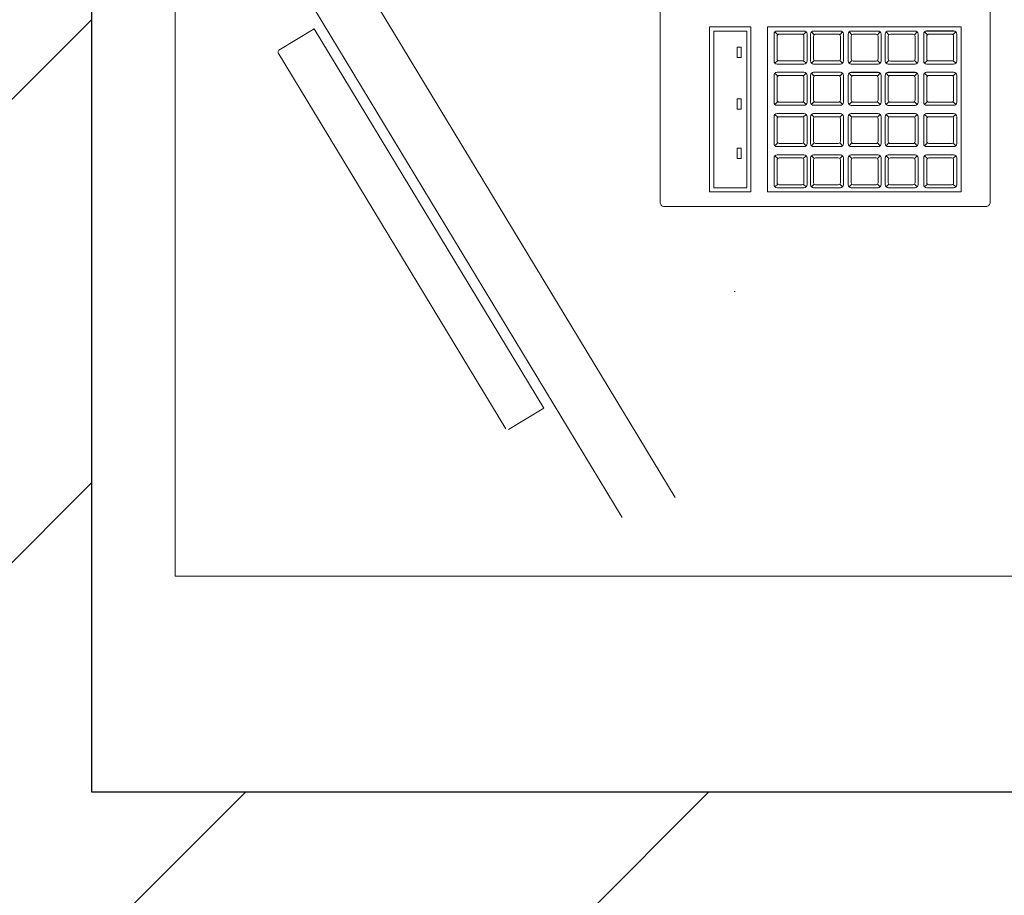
# Model space of a CAD drawing. Header units: millimetres. Extents: x 26866 to 1024070, y -428191 to 408885.
# Tile 71 of 248: x 184175 to 184652, y 365761 to 366186. Entities that reach past the tile are written whole.
import ezdxf

# ---------------------------------------------------------------- set-up
doc = ezdxf.new("R2010")
doc.units = ezdxf.units.MM
doc.header["$LTSCALE"] = 2
doc.linetypes.add('DASHED', pattern=[19.05, 12.7, -6.35])
for name, color, linetype, lineweight in [('0_OPIS', 7, 'Continuous', 13), ('3DPLAN_A_TABELKA POMIESZCZEŃ', 7, 'Continuous', 0), ('A_KRESKOWANIE', 9, 'Continuous', 0), ('Opisy', 7, 'Continuous', 13)]:
    doc.layers.add(name, color=color, linetype=linetype, lineweight=lineweight)
for name, color, linetype in [('3DPLAN_A_KRESKOWANIE 1', 253, 'Continuous'), ('3DPLAN_A_OPIS', 8, 'Continuous'), ('3DPLAN_K_NOŚNA', 7, 'Continuous')]:
    doc.layers.add(name, color=color, linetype=linetype)
doc.layers.add('FURNITURE ZD 1 500', color=7, linetype='Continuous', lineweight=13, true_color=0x9fa8a5)
doc.styles.add('ARIAL', font='arial.ttf')

# ---------------------------------------------------------------- blocks, each defined once
blk = doc.blocks.new('parterr')
at = {"layer": '3DPLAN_A_KRESKOWANIE 1'}
h = blk.add_hatch(dxfattribs=at)
h.set_pattern_fill('ANSI31', color=256, scale=5, style=0)
h.set_pattern_definition([(45, (28281.13, -31178.053), (-11.22532, 11.22532), [])])
h.paths.add_polyline_path([(27531.985, -28228.889), (27531.985, -28218.889), (27420.985, -28218.889), (27420.985, -28006.889), (27456.985, -28006.889), (27456.985, -27805.889), (26774.485, -27805.889), (26774.485, -27888.889), (26825.985, -27888.889), (26825.985, -27851.889), (27410.985, -27851.889), (27410.985, -28133.889), (27387.985, -28133.889), (27387.985, -28139.889), (27410.985, -28139.889), (27410.985, -28286.889), (27426.985, -28286.889), (27426.985, -28228.889)])
h.paths.add_polyline_path([(27626.985, -27863.889), (27769.985, -27863.889), (27769.985, -27805.889), (27626.985, -27805.889)])
h.paths.add_polyline_path([(27631.985, -28218.889), (27631.985, -28228.889), (27648.985, -28228.889), (27648.985, -28462.889), (27694.985, -28462.889), (27694.985, -28426.889), (27667.985, -28426.889), (27667.985, -28237.889), (27979.985, -28237.889), (27979.985, -28426.889), (27784.985, -28426.889), (27784.985, -28541.889), (27801.985, -28541.889), (27801.985, -28461.889), (27937.985, -28461.889), (27937.985, -28505.889), (28030.985, -28505.889), (28030.985, -28463.889), (28076.985, -28463.889), (28076.985, -28434.889), (28070.985, -28434.889), (28070.985, -28421.889), (28057.985, -28421.889), (28057.985, -27857.889), (28067.985, -27857.889), (28067.985, -27794.889), (28073.985, -27794.889), (28073.985, -27747.889), (28027.485, -27747.889), (28027.485, -27805.889), (27939.985, -27805.889), (27939.985, -27933.889), (27975.985, -27933.889), (27975.985, -28218.889)])
h.paths.add_polyline_path([(26774.485, -28063.889), (26774.485, -28175.389), (26826.985, -28175.389), (26826.985, -28139.889), (27297.985, -28139.889), (27297.985, -28133.889), (26825.985, -28133.889), (26825.985, -28063.889)])
h.paths.add_polyline_path([(27410.985, -28376.889), (27410.985, -28408.889), (27393.985, -28408.889), (27393.985, -28418.889), (26826.985, -28418.889), (26826.985, -28350.389), (26774.485, -28350.389), (26774.485, -28429.889), (26562.485, -28429.889), (26562.485, -28493.889), (26595.985, -28493.889), (26595.985, -28452.889), (26776.985, -28452.889), (26776.985, -28490.889), (26826.985, -28490.889), (26826.985, -28455.889), (27384.065, -28455.809), (27401.985, -28455.809), (27401.985, -28523.889), (27426.985, -28523.889), (27426.985, -28487.138), (27424.985, -28487.218), (27425.065, -28485.138), (27426.985, -28485.058), (27426.985, -28479.558), (27425.403, -28479.558), (27425.965, -28479.934), (27424.985, -28479.558), (27424.985, -28411.758), (27426.985, -28411.758), (27426.985, -28411.298), (27424.985, -28411.378), (27425.065, -28409.298), (27426.985, -28409.218), (27426.985, -28376.889)])
h.paths.add_polyline_path([(27341.985, -28709.889), (26826.985, -28709.889), (26826.985, -28670.889), (26776.985, -28670.889), (26776.985, -28709.889), (26595.985, -28709.889), (26595.985, -28673.889), (26562.485, -28673.889), (26562.485, -28763.889), (26781.485, -28763.889), (26781.485, -28800.889), (26837.985, -28800.889), (26837.985, -28746.889), (27391.985, -28746.889), (27391.985, -28790.889), (27411.495, -28790.889), (27399.246, -28679.889), (27341.985, -28679.889)])
h.paths.add_polyline_path([(26781.485, -29070.889), (26781.485, -29384.889), (27480.84, -29384.889), (27480.84, -29301.889), (27411.84, -29301.889), (27411.84, -28913.889), (27510.985, -28913.889), (27510.985, -28896.889), (27411.985, -28896.889), (27411.985, -28889.889), (27391.985, -28889.889), (27391.985, -29317.889), (26837.985, -29317.889), (26837.985, -29070.889)])
h.paths.add_polyline_path([(27653.84, -29384.889), (27783.84, -29384.889), (27783.84, -29301.889), (27725.84, -29301.889), (27725.84, -28870.889), (27709.985, -28870.889), (27709.985, -28896.889), (27609.985, -28896.889), (27609.985, -28913.889), (27709.84, -28913.889), (27709.84, -29301.889), (27653.84, -29301.889)])
h.paths.add_polyline_path([(28104.985, -29384.889), (28104.985, -29319.889), (28049.985, -29319.889), (28049.985, -29041.889), (28096.985, -29041.889), (28096.985, -28933.889), (28049.985, -28933.889), (28049.985, -28849.889), (28076.985, -28849.889), (28076.985, -28716.889), (28030.985, -28716.889), (28030.985, -28683.889), (27937.985, -28683.889), (27937.985, -28715.889), (27801.985, -28715.889), (27801.985, -28691.889), (27784.985, -28691.889), (27784.985, -28715.889), (27685.985, -28715.889), (27685.985, -28746.889), (27709.985, -28746.889), (27709.985, -28772.889), (27725.84, -28772.889), (27725.84, -28731.889), (27994.84, -28731.889), (27994.84, -28790.889), (27952.84, -28790.889), (27952.84, -28922.889), (27994.84, -28922.889), (27994.84, -29301.889), (27956.84, -29301.889), (27956.84, -29384.889)])
h.paths.add_polyline_path([(28444.971, -27794.889), (28444.971, -27747.889), (28199.985, -27747.889), (28199.985, -27794.889)])
h.paths.add_polyline_path([(28921.985, -28467.889), (29077.985, -28467.889), (29077.985, -28435.889), (28960.985, -28435.889), (28960.985, -27867.889), (29010.985, -27867.889), (29010.985, -27805.889), (28878.985, -27805.889), (28878.985, -27866.889), (28932.985, -27866.889), (28932.985, -28435.889), (28921.985, -28435.889)])
h.paths.add_polyline_path([(29185.985, -27867.889), (29308.985, -27867.889), (29308.985, -27805.889), (29185.985, -27805.889)])
h.paths.add_polyline_path([(29483.985, -27867.889), (29607.985, -27867.889), (29607.985, -27805.889), (29483.985, -27805.889)])
h.paths.add_polyline_path([(29782.985, -27867.889), (29903.985, -27867.889), (29903.985, -27805.889), (29782.985, -27805.889)])
h.paths.add_polyline_path([(30078.985, -27867.889), (30205.985, -27867.889), (30205.985, -27805.889), (30078.985, -27805.889)])
h.paths.add_polyline_path([(29866.985, -28490.889), (29866.985, -28439.889), (30420.985, -28439.889), (30420.985, -28504.889), (30467.985, -28504.889), (30467.985, -28441.889), (30494.985, -28441.889), (30494.985, -28420.889), (30467.985, -28420.889), (30467.985, -27862.889), (30500.985, -27862.889), (30500.985, -27805.889), (30380.985, -27805.889), (30380.985, -27867.889), (30454.985, -27867.889), (30454.985, -28420.889), (29450.985, -28420.889), (29450.985, -28435.889), (29331.985, -28435.889), (29331.985, -28420.889), (29227.985, -28420.889), (29227.985, -28435.889), (29207.985, -28435.889), (29207.985, -28467.889), (29230.985, -28467.889), (29230.985, -28496.889), (29276.985, -28496.889), (29276.985, -28467.889), (29827.985, -28467.889), (29827.985, -28490.889)])
h.paths.add_polyline_path([(30792.985, -27805.889), (30675.985, -27805.889), (30675.985, -27862.889), (30792.985, -27862.889)])
h.paths.add_polyline_path([(31618.985, -27862.889), (31618.985, -27970.889), (31677.485, -27970.889), (31677.485, -27805.889), (30967.985, -27805.889), (30967.985, -27862.889)])
h.paths.add_polyline_path([(30691.985, -28522.889), (30691.985, -28438.889), (31026.985, -28438.889), (31026.985, -28712.889), (30892.985, -28712.889), (30892.985, -28746.889), (31014.985, -28746.889), (31014.985, -28802.889), (31047.985, -28802.889), (31047.985, -28747.889), (31069.985, -28747.889), (31069.985, -28744.889), (31443.985, -28744.889), (31443.985, -28715.889), (31348.985, -28715.889), (31348.985, -28647.889), (31324.985, -28647.889), (31324.985, -28715.889), (31097.985, -28715.889), (31097.985, -28691.889), (31056.985, -28691.889), (31056.985, -28450.889), (31068.985, -28450.889), (31068.985, -28440.889), (31324.985, -28440.889), (31324.985, -28557.889), (31348.985, -28557.889), (31348.985, -28439.889), (31623.985, -28439.889), (31623.985, -28481.889), (31677.485, -28481.889), (31677.485, -28090.889), (31618.985, -28090.889), (31618.985, -28420.889), (30614.985, -28420.889), (30614.985, -28441.889), (30671.985, -28441.889), (30671.985, -28522.889)])
h.paths.add_polyline_path([(31677.485, -28782.889), (31677.485, -28681.889), (31623.985, -28681.889), (31623.985, -28715.889), (31533.985, -28715.889), (31533.985, -28744.889), (31623.985, -28744.889), (31623.985, -28782.889)])
h.paths.add_polyline_path([(31290.985, -29384.889), (31677.485, -29384.889), (31677.485, -29121.889), (31623.985, -29121.889), (31623.985, -29308.889), (31290.985, -29308.889)])
h.paths.add_polyline_path([(31115.985, -29308.889), (31047.985, -29308.889), (31047.985, -29148.889), (31014.985, -29148.889), (31014.985, -29308.889), (30977.985, -29308.889), (30977.985, -29384.889), (31115.985, -29384.889)])
h.paths.add_polyline_path([(30671.985, -28642.889), (30671.985, -28710.889), (30658.985, -28710.889), (30658.985, -28746.889), (30736.985, -28746.889), (30736.985, -29058.889), (30726.985, -29058.889), (30726.985, -29069.889), (30736.985, -29069.889), (30736.985, -29306.889), (30689.985, -29306.889), (30689.985, -29384.889), (30802.985, -29384.889), (30802.985, -29308.889), (30767.985, -29308.889), (30767.985, -28746.889), (30772.985, -28746.889), (30772.985, -28712.889), (30691.985, -28712.889), (30691.985, -28642.889)])
h.paths.add_polyline_path([(29827.985, -28640.889), (29827.985, -28721.889), (29417.985, -28721.889), (29417.985, -28756.889), (29765.985, -28756.889), (29765.985, -28833.889), (29935.985, -28833.889), (29935.985, -28756.889), (30425.985, -28756.889), (30425.985, -29306.889), (30383.985, -29306.889), (30383.985, -29384.889), (30514.985, -29384.889), (30514.985, -29306.889), (30441.985, -29306.889), (30441.985, -29069.889), (30636.985, -29069.889), (30636.985, -29058.889), (30441.985, -29058.889), (30441.985, -28772.889), (30466.985, -28772.889), (30466.985, -28746.889), (30568.985, -28746.889), (30568.985, -28710.889), (30467.985, -28710.889), (30467.985, -28677.889), (30420.985, -28677.889), (30420.985, -28720.889), (29866.985, -28720.889), (29866.985, -28640.889)])
h.paths.add_polyline_path([(30087.985, -29306.889), (30087.985, -29384.889), (30208.985, -29384.889), (30208.985, -29306.889)])
h.paths.add_polyline_path([(29912.985, -29306.889), (29891.985, -29306.889), (29891.985, -28974.889), (29421.985, -28974.889), (29421.985, -28984.889), (29884.985, -28984.889), (29884.985, -29310.889), (29777.985, -29310.889), (29777.985, -29384.889), (29912.985, -29384.889)])
h.paths.add_polyline_path([(29487.985, -29310.889), (29487.985, -29384.889), (29602.985, -29384.889), (29602.985, -29310.889)])
h.paths.add_polyline_path([(29341.985, -28974.889), (29262.985, -28974.889), (29262.985, -28756.889), (29297.985, -28756.889), (29297.985, -28721.889), (29276.985, -28721.889), (29276.985, -28667.889), (29228.985, -28667.889), (29228.985, -28721.889), (28922.985, -28721.889), (28922.985, -28754.889), (28935.985, -28754.889), (28935.985, -28884.889), (28953.985, -28884.889), (28953.985, -28754.889), (29226.985, -28754.889), (29226.985, -29323.889), (29186.985, -29323.889), (29186.985, -29384.889), (29312.985, -29384.889), (29312.985, -29310.889), (29262.985, -29310.889), (29262.985, -28984.889), (29341.985, -28984.889)])
h.paths.add_polyline_path([(29011.985, -29323.889), (28953.985, -29323.889), (28953.985, -28979.889), (28935.985, -28979.889), (28935.985, -29320.889), (28895.985, -29320.889), (28895.985, -29384.889), (29011.985, -29384.889)])
h.paths.add_polyline_path([(28832.985, -28721.889), (28810.985, -28721.889), (28810.985, -28684.889), (28793.985, -28684.889), (28793.985, -28721.889), (28683.985, -28721.889), (28683.985, -28682.889), (28629.985, -28682.889), (28629.985, -28715.889), (28626.985, -28715.889), (28626.985, -29316.889), (28584.985, -29316.889), (28584.985, -29384.889), (28720.985, -29384.889), (28720.985, -29320.889), (28668.985, -29320.889), (28668.985, -29039.889), (28722.985, -29039.889), (28722.985, -28875.889), (28664.985, -28875.889), (28664.985, -28769.889), (28673.985, -28769.889), (28673.985, -28754.889), (28832.985, -28754.889)])
h.paths.add_polyline_path([(28933.48, -28618.577), (28933.48, -28620.89), (28989.508, -28620.89), (28989.508, -28618.577)])
h.paths.add_polyline_path([(28048.623, -28542.166), (28104.651, -28542.166), (28104.651, -28567.43), (28048.623, -28567.43)])
h.paths.add_polyline_path([(28312.294, -28322.995), (28368.169, -28322.995), (28368.169, -28348.046), (28312.294, -28348.046)])
h.paths.add_polyline_path([(28488.087, -28322.995), (28543.962, -28322.995), (28543.962, -28348.046), (28488.087, -28348.046)])
edge = h.paths.add_edge_path()
edge.add_arc((28306.985, -28816.889), 85, 62.65448, 71.78542, ccw=False)
edge.add_line((28346.03, -28741.388), (28346.03, -28736.148))
edge.add_line((28346.03, -28736.148), (28333.554, -28736.148))
h.paths.add_polyline_path([(28109.348, -29204.098), (28204.556, -29204.098), (28204.556, -29250.571), (28109.348, -29250.571)])
h.paths.add_polyline_path([(28138.557, -28107.378), (28196.542, -28107.378), (28196.542, -28140.407), (28138.557, -28140.407)])
h.paths.add_polyline_path([(28531.907, -27858.834), (28585.665, -27858.834), (28585.665, -27891.863), (28531.907, -27891.863)])
h.paths.add_polyline_path([(28514.882, -27899.847, 1), (28514.882, -27870.727, 1)])
h.paths.add_polyline_path([(28121.532, -28148.391, 1), (28121.532, -28119.271, 1)])
edge = h.paths.add_edge_path()
edge.add_line((28141.813, -28688.783), (28156.373, -28688.783))
edge.add_line((28156.373, -28688.783), (28156.373, -28674.223))
edge.add_arc((28156.373, -28688.783), 14.56, 90, 180)
edge = h.paths.add_edge_path()
edge.add_line((28156.373, -28688.783), (28156.373, -28703.343))
edge.add_arc((28156.373, -28688.783), 14.56, 270, 360)
edge.add_line((28170.933, -28688.783), (28156.373, -28688.783))
h.paths.add_polyline_path([(28156.373, -28703.343, 1), (28156.373, -28674.223, 1)])
h.paths.add_polyline_path([(28624.31, -27926.264), (28623.535, -27925.489), (28623.66, -27865.141), (28624.435, -27864.366), (28624.435, -27926.212)], is_closed=False)
h.paths.add_polyline_path([(28252.196, -28179.889), (28327.196, -28179.889), (28327.196, -28198.639, -0.427145), (28270.946, -28254.889), (28252.196, -28254.889)])
h.paths.add_polyline_path([(28424.196, -28361.389, -0.414214), (28419.196, -28366.389), (28413.196, -28366.389, -0.414214), (28389.196, -28342.389), (28389.196, -28330.389, -0.414214), (28413.196, -28306.389), (28419.196, -28306.389, -0.414214), (28424.196, -28311.389)])
h.paths.add_polyline_path([(28638.985, -27932.349), (28638.985, -27864.549), (28640.567, -27864.549), (28640.006, -27864.173, -0.310329), (28639.685, -27863.706), (28639.685, -27861.276, -0.216272), (28639.856, -27860.9), (28640.604, -27860.179, 0.840818), (28640.485, -27859.349, -0.414214), (28640.985, -27859.849), (28640.985, -27932.349)])
h.paths.add_polyline_path([(28638.785, -27863.155), (28638.261, -27863.789), (28637.785, -27863.789), (28637.785, -27893.788, -0.760764), (28636.885, -27897.039), (28634.335, -27897.039), (28634.335, -27925.489), (28634.063, -27925.585), (28633.758, -27925.889), (28633.56, -27926.312), (28634.042, -27926.312, -0.130781), (28633.435, -27927.408, -2.336993), (28633.435, -27924.37), (28633.435, -27899.239), (28632.985, -27899.239), (28632.985, -27897.639), (28632.585, -27897.539), (28632.585, -27893.039), (28632.985, -27892.939), (28632.985, -27891.339), (28633.435, -27891.339), (28633.56, -27871.114), (28633.435, -27867.408, -2.336993), (28633.56, -27864.314), (28634.335, -27865.089), (28634.335, -27893.539), (28635.985, -27893.539), (28635.985, -27863.789), (28635.51, -27863.789), (28634.985, -27863.155), (28634.985, -27856.989), (28638.785, -27856.989)])
h.paths.add_polyline_path([(28630.613, -27891.539), (28631.163, -27891.689), (28631.163, -27897.689, -0.414214), (28631.013, -27897.839), (28627.613, -27897.839, -0.414214), (28627.463, -27897.589), (28627.613, -27891.539), (28628.013, -27891.539), (28628.013, -27884.365, -1), (28630.613, -27884.365)])
h.paths.add_polyline_path([(28624.435, -27885.989), (28628.013, -27886.139), (28624.435, -27886.139)], is_closed=False)
h.paths.add_polyline_path([(28631.963, -27893.589), (28632.305, -27893.759), (28632.535, -27893.759), (28632.535, -27896.819), (28632.305, -27896.989), (28631.963, -27896.989), (28631.913, -27897.439), (28631.963, -27893.189)])
h.paths.add_polyline_path([(28624.435, -27904.439), (28633.435, -27904.589), (28624.435, -27904.589)], is_closed=False)
h.paths.add_polyline_path([(28625.185, -27886.139), (28625.185, -27891.339), (28625.635, -27891.339), (28625.635, -27892.939), (28626.035, -27893.039), (28626.035, -27893.589), (28626.663, -27893.589), (28626.713, -27893.139), (28626.663, -27897.389), (28626.663, -27896.989), (28626.035, -27896.989), (28626.035, -27897.539), (28625.635, -27897.639), (28625.635, -27899.239), (28625.185, -27899.239), (28625.035, -27904.439), (28625.035, -27886.139)], is_closed=False)
h.paths.add_polyline_path([(28640.905, -27856.969), (28622.985, -27856.889), (28640.985, -27856.889)], is_closed=False)
h.paths.add_polyline_path([(28619.985, -28325.889), (28619.985, -28323.453), (28618.52, -28323.453), (28584.985, -28382.665, -0.262592), (28550.718, -28323.453), (28549.985, -28323.453), (28549.985, -28325.889), (28512.985, -28325.889), (28512.985, -28240.889), (28492.402, -28240.889), (28491.79, -28249.167, -0.11869), (28489.72, -28256.749), (28483.383, -28267.012, -0.177707), (28479.147, -28270.09), (28472.857, -28270.09, -0.177707), (28468.581, -28266.948), (28462.284, -28256.749, -0.11869), (28460.214, -28249.167), (28459.601, -28240.889), (28487.985, -28240.889), (28487.985, -28181.889), (28633.985, -28181.889), (28633.985, -28325.889)])
h.paths.add_polyline_path([(28442.485, -28424.889), (28442.485, -28418.889, -0.414214), (28466.485, -28394.889), (28478.485, -28394.889, -0.414214), (28502.485, -28418.889), (28502.485, -28424.889, -0.414214), (28497.485, -28429.889), (28447.485, -28429.889, -0.414214)])
h.paths.add_polyline_path([(28265.745, -28187.219, 1), (28256.37, -28187.219, 1)], flags=16)
h.paths.add_polyline_path([(28416.196, -28357.255, -0.453948), (28410.529, -28362.211, -0.375565), (28393.196, -28342.389), (28393.196, -28330.389, -0.375565), (28410.529, -28310.568, -0.453948), (28416.196, -28315.523)], flags=16)
h.paths.add_polyline_path([(28638.375, -27861.789, 1), (28635.395, -27861.789, 1)], flags=16)
h.paths.add_polyline_path([(28637.96, -27861.789, 1), (28635.81, -27861.789, 1)], flags=0)
h.paths.add_polyline_path([(28633.921, -27866.704, -0.08131), (28633.435, -27867.408), (28633.435, -27865.889), (28634.21, -27865.889), (28634.313, -27866.312)], flags=16)
h.paths.add_polyline_path([(28633.435, -27865.889), (28633.435, -27867.012), (28634.21, -27866.237), (28634.085, -27865.889)], flags=0)
h.paths.add_polyline_path([(28633.435, -27867.012), (28633.56, -27867.278, 0.08131), (28633.921, -27866.704), (28633.56, -27867.064)], is_closed=False, flags=16)
h.paths.add_polyline_path([(28633.56, -27897.519), (28633.635, -27893.189), (28633.635, -27897.389)], is_closed=False, flags=16)
h.paths.add_polyline_path([(28633.635, -27897.389), (28633.56, -27893.059), (28633.56, -27897.519)], is_closed=False, flags=16)
h.paths.add_polyline_path([(28628.013, -27884.365), (28630.613, -27884.365, -1)], flags=16)
h.paths.add_polyline_path([(28557.294, -28240.025), (28560.006, -28203.366), (28592.807, -28203.366), (28595.52, -28240.025, -0.414214), (28578.655, -28256.889), (28574.158, -28256.889, -0.414214)], flags=16)
h.paths.add_polyline_path([(28570.231, -28211.918), (28582.582, -28211.918, -0.392745), (28588.188, -28217.124), (28589.897, -28240.212, -0.409357), (28578.655, -28251.268), (28574.158, -28251.268, -0.409357), (28562.917, -28240.212), (28564.625, -28217.124, -0.392745)], flags=0)
h.paths.add_polyline_path([(28465.687, -28254.648, -0.504303), (28469.826, -28249.441), (28482.177, -28249.441, -0.504303), (28486.316, -28254.648), (28480.019, -28264.847, -0.195658), (28478.25, -28266.09), (28473.753, -28266.09, -0.195658), (28471.984, -28264.847)], flags=16)
h.paths.add_polyline_path([(28451.619, -28421.889, -0.453948), (28446.664, -28416.223, -0.375565), (28466.485, -28398.889), (28478.485, -28398.889, -0.375565), (28498.307, -28416.223, -0.453948), (28493.351, -28421.889)], flags=16)
at = {"layer": 'A_KRESKOWANIE', "transparency": 33554687}
h = blk.add_hatch(dxfattribs=at)
h.set_pattern_fill('ANSI37', color=0, scale=5)
h.paths.add_polyline_path([(26825.985, -28063.889), (26825.985, -28133.889), (27297.985, -28133.889), (27297.985, -28133.593), (27299.869, -28133.593), (27299.869, -28135.476), (27300.811, -28135.476), (27300.811, -28138.302), (27299.869, -28138.302), (27299.869, -28140.186), (27298.927, -28140.186, 0.262592), (27342.985, -28216.315), (27344.219, -28214.137, -0.038194), (27343.056, -28198.926), (27343.056, -27851.889), (26825.985, -27851.889), (26825.985, -27888.889)])
h.paths.add_polyline_path([(27102.966, -28064.047), (27158.91, -28064.047), (27158.91, -28044.903), (27102.966, -28044.903)], flags=24)
h.paths.add_polyline_path([(27342.985, -28216.315, -0.262592), (27298.927, -28140.186), (27299.869, -28140.186), (27297.985, -28140.186), (27297.985, -28139.889), (26826.985, -28139.889), (26826.985, -28175.389), (26826.985, -28350.389), (26826.985, -28418.889), (27393.985, -28418.889), (27393.985, -28408.889), (27393.985, -28362.714), (27339.559, -28331.889, -0.198011), (27393.985, -28290.75), (27393.985, -28286.059, -0.230244), (27344.219, -28214.137)])
h.paths.add_polyline_path([(27102.36, -28351.795), (27325.941, -28351.795), (27325.941, -28402.592), (27102.36, -28402.592)], flags=16)
h.paths.add_polyline_path([(27102.966, -28330.527), (27159.047, -28330.527), (27159.047, -28311.383), (27102.966, -28311.383)], flags=24)
h.paths.add_polyline_path([(27123.082, -28409.593), (27305.219, -28409.593), (27305.219, -28344.793), (27123.082, -28344.793)], flags=24)
h.paths.add_polyline_path([(27433.84, -29301.889), (27433.84, -28913.889), (27411.84, -28913.889), (27411.84, -29301.889)])
h.paths.add_polyline_path([(27980.459, -29061.282), (27980.459, -29115.282), (27940.492, -29115.282), (27940.492, -29301.889), (27956.84, -29301.889), (27994.84, -29301.889), (27994.84, -28922.889), (27952.84, -28922.889), (27952.84, -28790.889), (27994.84, -28790.889), (27994.84, -28731.889), (27940.492, -28731.889), (27940.492, -29061.282)])
h.paths.add_polyline_path([(27075.431, -29179.353), (27131.462, -29179.353), (27131.462, -29160.209), (27075.431, -29160.209)], flags=9)
h.paths.add_polyline_path([(27522.898, -29133.651), (27578.929, -29133.651), (27578.929, -29114.508), (27522.898, -29114.508)], flags=9)
h.paths.add_polyline_path([(27332.052, -28065.19), (27388.134, -28065.19), (27388.134, -28046.046), (27332.052, -28046.046)], flags=9)
h.paths.add_polyline_path([(27804.485, -29133.651), (27860.517, -29133.651), (27860.517, -29114.508), (27804.485, -29114.508)], flags=9)
h = blk.add_hatch(dxfattribs=at)
h.set_pattern_fill('ANSI37', color=0, scale=5)
h.paths.add_polyline_path([(27343.056, -27851.889), (27343.056, -28065.05), (27384.53, -28065.05), (27393.985, -28072.164), (27393.985, -27851.889), (27343.056, -27851.889)], is_closed=False)
h.paths.add_polyline_path([(27332.118, -28042.987), (27388.121, -28042.987), (27388.121, -28068.259), (27332.118, -28068.259)], flags=9)
h.paths.add_polyline_path([(27393.985, -28133.889), (27410.985, -28133.889), (27410.985, -27851.889), (27393.985, -27851.889), (27393.985, -28133.889)], is_closed=False)
h.paths.add_polyline_path([(27384.53, -28065.05), (27343.056, -28065.05), (27343.056, -28198.926, 0.038194), (27344.219, -28214.137), (27386.102, -28140.186), (27386.102, -28138.302), (27385.16, -28138.302), (27385.16, -28135.476), (27386.102, -28135.476), (27386.102, -28133.593), (27387.985, -28133.593), (27387.985, -28133.889), (27393.985, -28133.889), (27393.985, -28072.164), (27384.53, -28065.05)], is_closed=False)
h.paths.add_polyline_path([(27393.985, -28286.059), (27393.985, -28139.889), (27387.985, -28139.889), (27387.985, -28140.186), (27386.102, -28140.186), (27344.219, -28214.137, 0.230244), (27393.985, -28286.059)], is_closed=False)
h.paths.add_polyline_path([(27400.318, -28289.333, -0.043213), (27415.689, -28287.831), (27415.689, -28286.889), (27410.985, -28286.889), (27410.985, -28139.889), (27393.985, -28139.889), (27393.985, -28286.059, 0.017828), (27400.318, -28289.333)], is_closed=False)
h.paths.add_polyline_path([(27393.985, -28362.714), (27393.985, -28290.75, 0.198011), (27339.559, -28331.889), (27393.985, -28362.714)], is_closed=False)
h.paths.add_polyline_path([(27415.689, -28375.006), (27417.572, -28375.006), (27417.572, -28374.064), (27420.398, -28374.064), (27420.398, -28375.006), (27422.282, -28375.006), (27422.282, -28376.889), (27426.985, -28376.889), (27426.985, -28297.626, -0.070162), (27400.318, -28289.333, 0.018128), (27393.985, -28290.75), (27393.985, -28362.714), (27415.689, -28375.006)], is_closed=False)
h.paths.add_polyline_path([(27400.318, -28289.333, 0.070162), (27426.985, -28297.626), (27426.985, -28286.889), (27422.282, -28286.889), (27422.282, -28288.773), (27420.398, -28288.773), (27420.398, -28289.715), (27417.572, -28289.715), (27417.572, -28288.773), (27415.689, -28288.773), (27415.689, -28287.831, 0.043213), (27400.318, -28289.333)], is_closed=False)
h.paths.add_polyline_path([(27393.985, -28362.714), (27393.985, -28408.889), (27410.985, -28408.889), (27410.985, -28376.889), (27415.689, -28376.889), (27415.689, -28375.006), (27393.985, -28362.714)], is_closed=False)
h.paths.add_polyline_path([(27400.715, -28077.227, 1), (27403.129, -28079.044, 1), (27400.715, -28077.227, 1)], is_closed=False, flags=16)
at = {"layer": '3DPLAN_K_NOŚNA'}
for p, q in [((27420.985, -28218.889), (27420.985, -28006.889)), ((27531.985, -28218.889), (27420.985, -28218.889))]:
    blk.add_line(p, q, dxfattribs=at)
at = {"layer": 'FURNITURE ZD 1 500', "lineweight": 0}
for p, q in [((27449.263, -28204.605), (27430.875, -28174.241)), ((27446.693, -28205.573), (27428.827, -28176.07)), ((27454.231, -28182.178), (27454.096, -28182.043)), ((27455.472, -28182.178), (27455.608, -28182.043)), ((27455.996, -28182.178), (27455.861, -28182.043)), ((27457.237, -28182.178), (27457.373, -28182.043)), ((27457.824, -28182.18), (27457.689, -28182.045)), ((27457.787, -28181.999), (27459.096, -28181.999)), ((27459.065, -28182.18), (27459.201, -28182.045)), ((27459.619, -28182.18), (27459.484, -28182.045)), ((27459.583, -28181.999), (27460.892, -28181.999)), ((27460.861, -28182.18), (27460.996, -28182.045)), ((27461.486, -28182.178), (27461.351, -28182.043)), ((27461.449, -28181.996), (27462.758, -28181.996)), ((27462.727, -28182.178), (27462.863, -28182.043)), ((27441.051, -28201.276), (27430.021, -28183.061)), ((27454.231, -28183.419), (27454.096, -28183.555)), ((27455.472, -28183.419), (27455.608, -28183.555)), ((27455.996, -28183.419), (27455.861, -28183.555)), ((27457.237, -28183.419), (27457.373, -28183.555)), ((27457.824, -28183.422), (27457.689, -28183.557)), ((27459.065, -28183.422), (27459.201, -28183.557)), ((27459.619, -28183.422), (27459.484, -28183.557)), ((27460.861, -28183.422), (27460.996, -28183.557)), ((27461.486, -28183.419), (27461.351, -28183.555)), ((27462.727, -28183.419), (27462.863, -28183.555)), ((27454.231, -28184.178), (27454.096, -28184.043)), ((27455.472, -28184.178), (27455.608, -28184.043)), ((27455.996, -28184.178), (27455.861, -28184.043)), ((27457.237, -28184.178), (27457.373, -28184.043)), ((27457.824, -28184.18), (27457.689, -28184.045)), ((27457.787, -28183.999), (27459.096, -28183.999)), ((27459.065, -28184.18), (27459.201, -28184.045)), ((27459.619, -28184.18), (27459.484, -28184.045)), ((27459.583, -28183.999), (27460.892, -28183.999)), ((27460.861, -28184.18), (27460.996, -28184.045)), ((27461.486, -28184.178), (27461.351, -28184.043)), ((27461.449, -28183.996), (27462.758, -28183.996)), ((27462.727, -28184.178), (27462.863, -28184.043)), ((27454.231, -28185.419), (27454.096, -28185.555)), ((27455.472, -28185.419), (27455.608, -28185.555)), ((27455.996, -28185.419), (27455.861, -28185.555)), ((27457.237, -28185.419), (27457.373, -28185.555)), ((27457.824, -28185.422), (27457.689, -28185.557)), ((27459.065, -28185.422), (27459.201, -28185.557)), ((27459.619, -28185.422), (27459.484, -28185.557)), ((27460.861, -28185.422), (27460.996, -28185.557)), ((27461.486, -28185.419), (27461.351, -28185.555)), ((27462.727, -28185.419), (27462.863, -28185.555)), ((27454.231, -28186.178), (27454.096, -28186.043)), ((27455.472, -28186.178), (27455.608, -28186.043)), ((27455.996, -28186.178), (27455.861, -28186.043)), ((27457.237, -28186.178), (27457.373, -28186.043)), ((27457.824, -28186.18), (27457.689, -28186.045)), ((27457.787, -28185.999), (27459.096, -28185.999)), ((27459.065, -28186.18), (27459.201, -28186.045)), ((27459.619, -28186.18), (27459.484, -28186.045)), ((27459.583, -28185.999), (27460.892, -28185.999)), ((27460.861, -28186.18), (27460.996, -28186.045)), ((27461.486, -28186.178), (27461.351, -28186.043)), ((27461.449, -28185.996), (27462.758, -28185.996)), ((27462.727, -28186.178), (27462.863, -28186.043)), ((27454.231, -28187.419), (27454.096, -28187.555)), ((27455.472, -28187.419), (27455.608, -28187.555)), ((27455.996, -28187.419), (27455.861, -28187.555)), ((27457.237, -28187.419), (27457.373, -28187.555)), ((27457.824, -28187.422), (27457.689, -28187.557)), ((27459.065, -28187.422), (27459.201, -28187.557)), ((27459.619, -28187.422), (27459.484, -28187.557)), ((27460.861, -28187.422), (27460.996, -28187.557)), ((27461.486, -28187.419), (27461.351, -28187.555)), ((27462.727, -28187.419), (27462.863, -28187.555)), ((27454.231, -28188.178), (27454.096, -28188.043)), ((27455.472, -28188.178), (27455.608, -28188.043)), ((27455.996, -28188.178), (27455.861, -28188.043)), ((27457.237, -28188.178), (27457.373, -28188.043)), ((27457.824, -28188.18), (27457.689, -28188.045)), ((27457.787, -28187.999), (27459.096, -28187.999)), ((27459.065, -28188.18), (27459.201, -28188.045)), ((27459.619, -28188.18), (27459.484, -28188.045)), ((27459.583, -28187.999), (27460.892, -28187.999)), ((27460.861, -28188.18), (27460.996, -28188.045)), ((27461.486, -28188.178), (27461.351, -28188.043)), ((27461.449, -28187.996), (27462.758, -28187.996)), ((27462.727, -28188.178), (27462.863, -28188.043)), ((27454.231, -28189.419), (27454.096, -28189.555)), ((27455.472, -28189.419), (27455.608, -28189.555)), ((27455.996, -28189.419), (27455.861, -28189.555)), ((27457.237, -28189.419), (27457.373, -28189.555)), ((27457.824, -28189.422), (27457.689, -28189.557)), ((27459.065, -28189.422), (27459.201, -28189.557)), ((27459.619, -28189.422), (27459.484, -28189.557)), ((27460.861, -28189.422), (27460.996, -28189.557)), ((27461.486, -28189.419), (27461.351, -28189.555)), ((27462.727, -28189.419), (27462.863, -28189.555))]:
    blk.add_line(p, q, dxfattribs=at)
for points in [[(27425.016, -28067.939), (27425.016, -28208.419), (27495.016, -28208.419), (27495.016, -28067.939)], [(27450.93, -28181.799), (27450.93, -28189.799), (27452.93, -28189.799), (27452.93, -28181.799)], [(27463.122, -28189.799), (27463.122, -28181.799), (27453.73, -28181.799), (27453.73, -28189.799)], [(27451.13, -28181.999), (27451.13, -28189.599), (27452.73, -28189.599), (27452.73, -28181.999)], [(27452.264, -28182.785), (27452.464, -28182.785), (27452.464, -28183.285), (27452.264, -28183.285)], [(27452.264, -28185.287), (27452.464, -28185.287), (27452.464, -28185.787), (27452.264, -28185.787)], [(27452.264, -28187.677), (27452.464, -28187.677), (27452.464, -28188.177), (27452.264, -28188.177)]]:
    blk.add_lwpolyline(points, close=True, dxfattribs=at)
for points in [[(27448.73, -28144.499), (27464.33, -28144.499, -0.414214), (27464.53, -28144.699), (27464.53, -28190.299, -0.414214), (27464.33, -28190.499), (27448.73, -28190.499, -0.414214), (27448.53, -28190.299), (27448.53, -28144.699, -0.414214)], [(27454.202, -28183.599, -0.414214), (27454.052, -28183.449), (27454.052, -28182.149, -0.414214), (27454.202, -28181.999), (27455.502, -28181.999, -0.414214), (27455.652, -28182.149), (27455.652, -28183.449, -0.414214), (27455.502, -28183.599)], [(27454.202, -28183.349), (27454.202, -28182.249, -0.414214), (27454.302, -28182.149), (27455.402, -28182.149, -0.414214), (27455.502, -28182.249), (27455.502, -28183.349, -0.414214), (27455.402, -28183.449), (27454.302, -28183.449, -0.414214)], [(27455.967, -28183.599, -0.414214), (27455.817, -28183.449), (27455.817, -28182.149, -0.414214), (27455.967, -28181.999), (27457.267, -28181.999, -0.414214), (27457.417, -28182.149), (27457.417, -28183.449, -0.414214), (27457.267, -28183.599)], [(27455.967, -28183.349), (27455.967, -28182.249, -0.414214), (27456.067, -28182.149), (27457.167, -28182.149, -0.414214), (27457.267, -28182.249), (27457.267, -28183.349, -0.414214), (27457.167, -28183.449), (27456.067, -28183.449, -0.414214)], [(27457.795, -28183.601, -0.414214), (27457.645, -28183.451), (27457.645, -28182.151, -0.414214), (27457.795, -28182.001), (27459.095, -28182.001, -0.414214), (27459.245, -28182.151), (27459.245, -28183.451, -0.414214), (27459.095, -28183.601)], [(27457.795, -28183.351), (27457.795, -28182.251, -0.414214), (27457.895, -28182.151), (27458.995, -28182.151, -0.414214), (27459.095, -28182.251), (27459.095, -28183.351, -0.414214), (27458.995, -28183.451), (27457.895, -28183.451, -0.414214)], [(27459.59, -28183.601, -0.414214), (27459.44, -28183.451), (27459.44, -28182.151, -0.414214), (27459.59, -28182.001), (27460.89, -28182.001, -0.414214), (27461.04, -28182.151), (27461.04, -28183.451, -0.414214), (27460.89, -28183.601)], [(27459.59, -28183.351), (27459.59, -28182.251, -0.414214), (27459.69, -28182.151), (27460.79, -28182.151, -0.414214), (27460.89, -28182.251), (27460.89, -28183.351, -0.414214), (27460.79, -28183.451), (27459.69, -28183.451, -0.414214)], [(27461.457, -28183.599, -0.414214), (27461.307, -28183.449), (27461.307, -28182.149, -0.414214), (27461.457, -28181.999), (27462.757, -28181.999, -0.414214), (27462.907, -28182.149), (27462.907, -28183.449, -0.414214), (27462.757, -28183.599)], [(27461.457, -28183.349), (27461.457, -28182.249, -0.414214), (27461.557, -28182.149), (27462.657, -28182.149, -0.414214), (27462.757, -28182.249), (27462.757, -28183.349, -0.414214), (27462.657, -28183.449), (27461.557, -28183.449, -0.414214)], [(27454.202, -28185.599, -0.414214), (27454.052, -28185.449), (27454.052, -28184.149, -0.414214), (27454.202, -28183.999), (27455.502, -28183.999, -0.414214), (27455.652, -28184.149), (27455.652, -28185.449, -0.414214), (27455.502, -28185.599)], [(27454.202, -28185.349), (27454.202, -28184.249, -0.414214), (27454.302, -28184.149), (27455.402, -28184.149, -0.414214), (27455.502, -28184.249), (27455.502, -28185.349, -0.414214), (27455.402, -28185.449), (27454.302, -28185.449, -0.414214)], [(27455.967, -28185.599, -0.414214), (27455.817, -28185.449), (27455.817, -28184.149, -0.414214), (27455.967, -28183.999), (27457.267, -28183.999, -0.414214), (27457.417, -28184.149), (27457.417, -28185.449, -0.414214), (27457.267, -28185.599)], [(27455.967, -28185.349), (27455.967, -28184.249, -0.414214), (27456.067, -28184.149), (27457.167, -28184.149, -0.414214), (27457.267, -28184.249), (27457.267, -28185.349, -0.414214), (27457.167, -28185.449), (27456.067, -28185.449, -0.414214)], [(27457.795, -28185.601, -0.414214), (27457.645, -28185.451), (27457.645, -28184.151, -0.414214), (27457.795, -28184.001), (27459.095, -28184.001, -0.414214), (27459.245, -28184.151), (27459.245, -28185.451, -0.414214), (27459.095, -28185.601)], [(27457.795, -28185.351), (27457.795, -28184.251, -0.414214), (27457.895, -28184.151), (27458.995, -28184.151, -0.414214), (27459.095, -28184.251), (27459.095, -28185.351, -0.414214), (27458.995, -28185.451), (27457.895, -28185.451, -0.414214)], [(27459.59, -28185.601, -0.414214), (27459.44, -28185.451), (27459.44, -28184.151, -0.414214), (27459.59, -28184.001), (27460.89, -28184.001, -0.414214), (27461.04, -28184.151), (27461.04, -28185.451, -0.414214), (27460.89, -28185.601)], [(27459.59, -28185.351), (27459.59, -28184.251, -0.414214), (27459.69, -28184.151), (27460.79, -28184.151, -0.414214), (27460.89, -28184.251), (27460.89, -28185.351, -0.414214), (27460.79, -28185.451), (27459.69, -28185.451, -0.414214)], [(27461.457, -28185.599, -0.414214), (27461.307, -28185.449), (27461.307, -28184.149, -0.414214), (27461.457, -28183.999), (27462.757, -28183.999, -0.414214), (27462.907, -28184.149), (27462.907, -28185.449, -0.414214), (27462.757, -28185.599)], [(27461.457, -28185.349), (27461.457, -28184.249, -0.414214), (27461.557, -28184.149), (27462.657, -28184.149, -0.414214), (27462.757, -28184.249), (27462.757, -28185.349, -0.414214), (27462.657, -28185.449), (27461.557, -28185.449, -0.414214)], [(27454.202, -28187.599, -0.414214), (27454.052, -28187.449), (27454.052, -28186.149, -0.414214), (27454.202, -28185.999), (27455.502, -28185.999, -0.414214), (27455.652, -28186.149), (27455.652, -28187.449, -0.414214), (27455.502, -28187.599)], [(27455.967, -28187.599, -0.414214), (27455.817, -28187.449), (27455.817, -28186.149, -0.414214), (27455.967, -28185.999), (27457.267, -28185.999, -0.414214), (27457.417, -28186.149), (27457.417, -28187.449, -0.414214), (27457.267, -28187.599)], [(27457.795, -28187.601, -0.414214), (27457.645, -28187.451), (27457.645, -28186.151, -0.414214), (27457.795, -28186.001), (27459.095, -28186.001, -0.414214), (27459.245, -28186.151), (27459.245, -28187.451, -0.414214), (27459.095, -28187.601)], [(27459.59, -28187.601, -0.414214), (27459.44, -28187.451), (27459.44, -28186.151, -0.414214), (27459.59, -28186.001), (27460.89, -28186.001, -0.414214), (27461.04, -28186.151), (27461.04, -28187.451, -0.414214), (27460.89, -28187.601)], [(27461.457, -28187.599, -0.414214), (27461.307, -28187.449), (27461.307, -28186.149, -0.414214), (27461.457, -28185.999), (27462.757, -28185.999, -0.414214), (27462.907, -28186.149), (27462.907, -28187.449, -0.414214), (27462.757, -28187.599)], [(27454.202, -28187.349), (27454.202, -28186.249, -0.414214), (27454.302, -28186.149), (27455.402, -28186.149, -0.414214), (27455.502, -28186.249), (27455.502, -28187.349, -0.414214), (27455.402, -28187.449), (27454.302, -28187.449, -0.414214)], [(27455.967, -28187.349), (27455.967, -28186.249, -0.414214), (27456.067, -28186.149), (27457.167, -28186.149, -0.414214), (27457.267, -28186.249), (27457.267, -28187.349, -0.414214), (27457.167, -28187.449), (27456.067, -28187.449, -0.414214)], [(27457.795, -28187.351), (27457.795, -28186.251, -0.414214), (27457.895, -28186.151), (27458.995, -28186.151, -0.414214), (27459.095, -28186.251), (27459.095, -28187.351, -0.414214), (27458.995, -28187.451), (27457.895, -28187.451, -0.414214)], [(27459.59, -28187.351), (27459.59, -28186.251, -0.414214), (27459.69, -28186.151), (27460.79, -28186.151, -0.414214), (27460.89, -28186.251), (27460.89, -28187.351, -0.414214), (27460.79, -28187.451), (27459.69, -28187.451, -0.414214)], [(27461.457, -28187.349), (27461.457, -28186.249, -0.414214), (27461.557, -28186.149), (27462.657, -28186.149, -0.414214), (27462.757, -28186.249), (27462.757, -28187.349, -0.414214), (27462.657, -28187.449), (27461.557, -28187.449, -0.414214)], [(27454.202, -28189.599, -0.414214), (27454.052, -28189.449), (27454.052, -28188.149, -0.414214), (27454.202, -28187.999), (27455.502, -28187.999, -0.414214), (27455.652, -28188.149), (27455.652, -28189.449, -0.414214), (27455.502, -28189.599)], [(27455.967, -28189.599, -0.414214), (27455.817, -28189.449), (27455.817, -28188.149, -0.414214), (27455.967, -28187.999), (27457.267, -28187.999, -0.414214), (27457.417, -28188.149), (27457.417, -28189.449, -0.414214), (27457.267, -28189.599)], [(27457.795, -28189.601, -0.414214), (27457.645, -28189.451), (27457.645, -28188.151, -0.414214), (27457.795, -28188.001), (27459.095, -28188.001, -0.414214), (27459.245, -28188.151), (27459.245, -28189.451, -0.414214), (27459.095, -28189.601)], [(27459.59, -28189.601, -0.414214), (27459.44, -28189.451), (27459.44, -28188.151, -0.414214), (27459.59, -28188.001), (27460.89, -28188.001, -0.414214), (27461.04, -28188.151), (27461.04, -28189.451, -0.414214), (27460.89, -28189.601)], [(27461.457, -28189.599, -0.414214), (27461.307, -28189.449), (27461.307, -28188.149, -0.414214), (27461.457, -28187.999), (27462.757, -28187.999, -0.414214), (27462.907, -28188.149), (27462.907, -28189.449, -0.414214), (27462.757, -28189.599)], [(27454.202, -28189.349), (27454.202, -28188.249, -0.414214), (27454.302, -28188.149), (27455.402, -28188.149, -0.414214), (27455.502, -28188.249), (27455.502, -28189.349, -0.414214), (27455.402, -28189.449), (27454.302, -28189.449, -0.414214)], [(27455.967, -28189.349), (27455.967, -28188.249, -0.414214), (27456.067, -28188.149), (27457.167, -28188.149, -0.414214), (27457.267, -28188.249), (27457.267, -28189.349, -0.414214), (27457.167, -28189.449), (27456.067, -28189.449, -0.414214)], [(27457.795, -28189.351), (27457.795, -28188.251, -0.414214), (27457.895, -28188.151), (27458.995, -28188.151, -0.414214), (27459.095, -28188.251), (27459.095, -28189.351, -0.414214), (27458.995, -28189.451), (27457.895, -28189.451, -0.414214)], [(27459.59, -28189.351), (27459.59, -28188.251, -0.414214), (27459.69, -28188.151), (27460.79, -28188.151, -0.414214), (27460.89, -28188.251), (27460.89, -28189.351, -0.414214), (27460.79, -28189.451), (27459.69, -28189.451, -0.414214)], [(27461.457, -28189.349), (27461.457, -28188.249, -0.414214), (27461.557, -28188.149), (27462.657, -28188.149, -0.414214), (27462.757, -28188.249), (27462.757, -28189.349, -0.414214), (27462.657, -28189.449), (27461.557, -28189.449, -0.414214)]]:
    blk.add_lwpolyline(points, format="xyb", close=True, dxfattribs=at)
blk.add_lwpolyline([(27430.021, -28183.061, -0.414214), (27430.055, -28182.924), (27431.765, -28181.888), (27442.899, -28200.273), (27441.189, -28201.309, -0.09902)], format="xyb", dxfattribs=at)
blk.add_arc((27452.13, -28194.528), 0.1, 260.003, 290.7069, dxfattribs=at)
at = {"layer": 'Opisy', "color": 1, "linetype": 'DASHED', "lineweight": 50}
blk.add_lwpolyline([(27839.674, -28295.686), (27443.873, -28298.923, -0.416611), (27343.056, -28198.926), (27343.056, -27525.633, -0.414214), (27443.056, -27425.633), (28214.494, -27425.633, -0.414214), (28314.494, -27525.633), (28314.494, -28505.312, 0.414214), (28414.494, -28605.312), (28582.016, -28605.312, -0.414214), (28682.016, -28705.312), (28682.016, -29328.868, -0.414214), (28582.016, -29428.868), (28040.492, -29428.868, -0.414214), (27940.492, -29328.868), (27940.492, -28395.683, 0.416611)], format="xyb", close=True, dxfattribs=at)
at = {"layer": '3DPLAN_A_OPIS', "color": 1, "lineweight": 30, "style": 'ARIAL'}
for tag, p in [('WYŁĄCZONE', (29754.423, -28077.214)), ('WYŁĄCZONE', (30711.207, -28077.214)), ('Z_OPRACOWANIA', (29744.084, -28099.648)), ('Z_OPRACOWANIA', (30700.868, -28099.648)), ('WYJŚCIE_EWAKUACYJNE', (26767.327, -28550.289)), ('WYŁĄCZONE', (30110.451, -28645.398)), ('Z_OPRACOWANIA', (30100.112, -28667.832)), ('WYŁĄCZONE', (29700.819, -29118.027)), ('WYŁĄCZONE', (30110.451, -29118.027)), ('WYŁĄCZONE', (31284.486, -29118.027)), ('Z_OPRACOWANIA', (29690.48, -29140.461)), ('Z_OPRACOWANIA', (30100.112, -29140.461)), ('Z_OPRACOWANIA', (31274.147, -29140.461)), ('WYJŚCIE_EWAKUACYJNE', (28257.548, -29205.278))]:
    blk.add_attdef(tag, p, '', height=12, dxfattribs=at)
at = {"layer": '3DPLAN_A_TABELKA POMIESZCZEŃ', "ltscale": 0.5, "style": 'ARIAL'}
for tag, p in [('KURTYNA', (28491.817, -29246.325)), ('POWIETRZNA', (28491.817, -29266.038))]:
    blk.add_attdef(tag, p, '', height=12, dxfattribs=at)

msp = doc.modelspace()

# ---------------------------------------------------------------- block references
at = {"layer": '0_OPIS', "xscale": 10, "yscale": 10, "zscale": 10}
msp.add_blockref('parterr', (-90000, 648000), dxfattribs=at)

doc.saveas('drawing.dxf')
